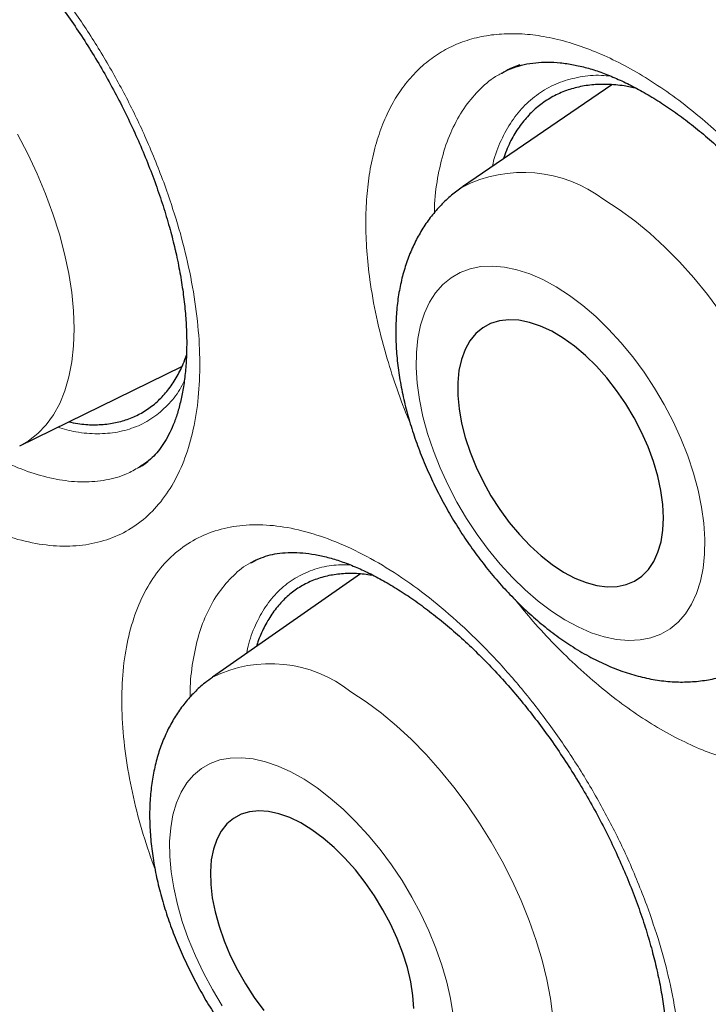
# Model space of a CAD drawing. Header units: millimetres. Extents: x 8 to 961, y 12 to 932.
# Tile 67 of 177: x 894.62 to 897.47, y 301.52 to 305.6. Entities that reach past the tile are written whole.
import ezdxf

# ---------------------------------------------------------------- set-up
doc = ezdxf.new("R2010")
doc.units = ezdxf.units.MM

msp = doc.modelspace()

# ---------------------------------------------------------------- linework, layer by layer
at = {"color": 8, "linetype": 'Continuous', "lineweight": 0}
msp.add_line((896.6448, 305.3958), (896.617, 305.382), dxfattribs=at)
at = {"color": 7, "linetype": 'Continuous', "lineweight": 30}
for p, q in [((896.617, 305.382), (896.615, 305.381)), ((897.0738, 305.3337), (896.4533, 304.9099)), ((894.6155, 303.8361), (895.2884, 304.1643)), ((895.1107, 303.747), (895.1131, 303.7484)), ((895.5991, 303.3625), (895.5776, 303.3508)), ((896.03, 303.304), (895.4154, 302.8752))]:
    msp.add_line(p, q, dxfattribs=at)
at = {"color": 8, "linetype": 'Continuous', "lineweight": 0, "flags": 128}
for points in [[(894.6063, 305.1293), (894.6489, 305.0478), (894.6878, 304.9651), (894.7228, 304.8816), (894.7535, 304.798), (894.7799, 304.7147), (894.8018, 304.6323), (894.819, 304.5513), (894.8314, 304.4722), (894.8389, 304.3955), (894.8415, 304.3217), (894.8392, 304.2513), (894.832, 304.1846), (894.8199, 304.1222), (894.803, 304.0644), (894.7814, 304.0117), (894.7553, 303.9642), (894.7248, 303.9223), (894.6901, 303.8864), (894.6514, 303.8565), (894.6155, 303.8361)], [(897.0401, 304.8577), (897.1043, 304.8166), (897.1683, 304.7699), (897.2316, 304.7178), (897.2939, 304.6608), (897.3547, 304.5991), (897.4137, 304.5331), (897.4704, 304.4634), (897.5246, 304.3902)], [(896.8783, 303.1141), (896.9335, 303.0842), (896.988, 303.0604), (897.0415, 303.043), (897.0934, 303.0322), (897.1433, 303.0279), (897.1908, 303.0302), (897.2355, 303.0391), (897.277, 303.0546), (897.3149, 303.0765), (897.349, 303.1046), (897.3789, 303.1386), (897.4044, 303.1784), (897.4252, 303.2235), (897.4412, 303.2735), (897.4522, 303.3281), (897.4582, 303.3867), (897.4591, 303.449), (897.4549, 303.5142), (897.4457, 303.5819), (897.4314, 303.6516), (897.4123, 303.7225), (897.3884, 303.7942), (897.3601, 303.8659), (897.3274, 303.9371), (897.2908, 304.0072), (897.2506, 304.0756), (897.207, 304.1416), (897.1604, 304.2048), (897.1113, 304.2645), (897.06, 304.3204), (897.0071, 304.3718), (896.9529, 304.4184), (896.8979, 304.4598), (896.8425, 304.4956), (896.7874, 304.5255), (896.7328, 304.5492), (896.6794, 304.5666), (896.6275, 304.5775), (896.5775, 304.5818), (896.53, 304.5795), (896.4853, 304.5705), (896.4439, 304.5551), (896.4059, 304.5332), (896.3719, 304.5051), (896.342, 304.471), (896.3165, 304.4313), (896.2957, 304.3862), (896.2797, 304.3361), (896.2686, 304.2816), (896.2626, 304.2229), (896.2617, 304.1607), (896.2659, 304.0954), (896.2752, 304.0277), (896.2895, 303.9581), (896.3086, 303.8871), (896.3324, 303.8155), (896.3608, 303.7438), (896.3934, 303.6725), (896.43, 303.6025), (896.4703, 303.5341), (896.5139, 303.468), (896.5605, 303.4049), (896.6096, 303.3451), (896.6608, 303.2893), (896.7138, 303.2378), (896.768, 303.1912), (896.823, 303.1498), (896.8783, 303.1141)], [(895.9899, 302.8153), (896.0533, 302.7737), (896.1167, 302.7266), (896.1795, 302.6742), (896.2415, 302.617), (896.3021, 302.5551), (896.361, 302.4891), (896.4179, 302.4194), (896.4724, 302.3464), (896.5241, 302.2705), (896.5727, 302.1922), (896.6179, 302.1121), (896.6594, 302.0307), (896.697, 301.9483), (896.7304, 301.8657), (896.7594, 301.7833), (896.7838, 301.7015), (896.8035, 301.621), (896.8184, 301.5423), (896.8282, 301.4658)], [(896.4146, 301.4748), (896.404, 301.5417), (896.3885, 301.6106), (896.3682, 301.6808), (896.3433, 301.7518), (896.314, 301.823), (896.2806, 301.8937), (896.2433, 301.9634), (896.2025, 302.0314), (896.1585, 302.0972), (896.1117, 302.1603), (896.0625, 302.22), (896.0113, 302.2759), (895.9586, 302.3275), (895.9047, 302.3743), (895.8503, 302.416), (895.7956, 302.4522), (895.7412, 302.4826), (895.6876, 302.507), (895.6351, 302.525), (895.5844, 302.5366), (895.5357, 302.5417), (895.4895, 302.5402), (895.4462, 302.5322), (895.4062, 302.5177), (895.3698, 302.4968), (895.3373, 302.4697), (895.309, 302.4366), (895.2852, 302.3979), (895.266, 302.3538), (895.2516, 302.3048), (895.2421, 302.2512), (895.2377, 302.1935), (895.2382, 302.1322), (895.2439, 302.0679), (895.2545, 302.001), (895.27, 301.9321), (895.2903, 301.8619), (895.3152, 301.7909), (895.3445, 301.7197), (895.3779, 301.649), (895.4152, 301.5793), (895.456, 301.5113)]]:
    msp.add_lwpolyline(points, dxfattribs=at)
at = {"color": 7, "linetype": 'Continuous', "lineweight": 30, "flags": 128}
for points in [[(896.8732, 303.3119), (896.9201, 303.287), (896.9663, 303.2683), (897.0112, 303.2562), (897.0543, 303.2507), (897.095, 303.2519), (897.1329, 303.2599), (897.1675, 303.2745), (897.1983, 303.2955), (897.2251, 303.3226), (897.2474, 303.3557), (897.265, 303.3942), (897.2777, 303.4377), (897.2854, 303.4856), (897.2878, 303.5374), (897.2851, 303.5925), (897.2773, 303.6501), (897.2644, 303.7096), (897.2465, 303.7703), (897.224, 303.8314), (897.1971, 303.8921), (897.1661, 303.9518), (897.1314, 304.0098), (897.0934, 304.0652), (897.0525, 304.1175), (897.0094, 304.1659), (896.9644, 304.21), (896.9182, 304.2492), (896.8712, 304.283), (896.8241, 304.311), (896.7775, 304.3328), (896.7319, 304.3482), (896.6878, 304.3571), (896.6459, 304.3592), (896.6065, 304.3546), (896.5702, 304.3433), (896.5375, 304.3255), (896.5086, 304.3014), (896.4841, 304.2712), (896.4641, 304.2354), (896.4489, 304.1943), (896.4387, 304.1485), (896.4336, 304.0986), (896.4337, 304.0451), (896.439, 303.9887), (896.4494, 303.93), (896.4648, 303.8698), (896.485, 303.8088), (896.5097, 303.7478), (896.5388, 303.6875), (896.5717, 303.6286), (896.6081, 303.5718), (896.6476, 303.5179), (896.6896, 303.4674), (896.7338, 303.4211), (896.7795, 303.3794), (896.8261, 303.3428), (896.8732, 303.3119)], [(896.2515, 301.5005), (896.2475, 301.5548), (896.2385, 301.6117), (896.2246, 301.6706), (896.2058, 301.7307), (896.1824, 301.7913), (896.1548, 301.8516), (896.1232, 301.9109), (896.0881, 301.9686), (896.0498, 302.0239), (896.0088, 302.0761), (895.9657, 302.1246), (895.9209, 302.1688), (895.875, 302.2082), (895.8285, 302.2423), (895.782, 302.2707), (895.7361, 302.293), (895.6914, 302.3089), (895.6483, 302.3184), (895.6074, 302.3212), (895.5692, 302.3174), (895.5342, 302.3069), (895.5027, 302.2899), (895.4752, 302.2666), (895.452, 302.2373), (895.4334, 302.2023), (895.4196, 302.1622), (895.4107, 302.1172), (895.407, 302.0681), (895.4083, 302.0154), (895.4148, 301.9597), (895.4263, 301.9017), (895.4427, 301.8422), (895.4638, 301.7817), (895.4893, 301.7212), (895.519, 301.6613), (895.5524, 301.6027), (895.5892, 301.5461), (895.6289, 301.4923)]]:
    msp.add_lwpolyline(points, dxfattribs=at)
at = {"color": 8, "linetype": 'Continuous', "lineweight": 0}
for centre, radius, start, end in [((896.7052, 304.4166), 0.5538, 52.7905, 117.046), ((895.6556, 302.3946), 0.5373, 51.5345, 116.5551)]:
    msp.add_arc(centre, radius, start, end, dxfattribs=at)
at = {"color": 7, "linetype": 'Continuous', "lineweight": 30}
for points, knots in [([(892.8883, 323.1742), (892.8692, 323.1718), (892.7798, 323.1607), (892.6223, 323.1349), (892.4161, 323.0964), (892.2121, 323.0515), (892.0106, 323.0008), (891.8122, 322.9441), (891.6172, 322.8818), (891.4256, 322.8137), (891.2374, 322.74), (891.0525, 322.6605), (890.8709, 322.5754), (890.6925, 322.4846), (890.5174, 322.3881), (890.3455, 322.2859), (890.1768, 322.1781), (890.0113, 322.0645), (889.849, 321.9452), (889.6901, 321.8203), (889.5348, 321.6899), (889.383, 321.554), (889.2346, 321.4124), (889.0895, 321.2652), (888.9481, 321.1126), (888.8105, 320.9546), (888.6768, 320.7915), (888.547, 320.6232), (888.4215, 320.4501), (888.3002, 320.2723), (888.1833, 320.0899), (888.0709, 319.9031), (887.9628, 319.7118), (887.859, 319.5158), (887.7594, 319.3151), (887.664, 319.1097), (887.573, 318.8997), (887.4863, 318.6852), (887.404, 318.4663), (887.3261, 318.2429), (887.2527, 318.0152), (887.1837, 317.7833), (887.1192, 317.5471), (887.0591, 317.3068), (887.0039, 317.0633), (886.9533, 316.8159), (886.9073, 316.5649), (886.8656, 316.3089), (886.8286, 316.049), (886.7962, 315.7855), (886.7684, 315.5188), (886.7454, 315.2492), (886.7272, 314.9772), (886.7137, 314.7032), (886.7049, 314.4274), (886.7009, 314.1502), (886.7016, 313.8706), (886.7069, 313.5877), (886.7169, 313.3012), (886.7315, 313.012), (886.7509, 312.7206), (886.7749, 312.4271), (886.8036, 312.1313), (886.837, 311.8335), (886.875, 311.5335), (886.9178, 311.2314), (886.9652, 310.9271), (887.0172, 310.6208), (887.0739, 310.3127), (887.1351, 310.0039), (887.2005, 309.6948), (887.2702, 309.3856), (887.3443, 309.0761), (887.4226, 308.7663), (887.5053, 308.4561), (887.5922, 308.1454), (887.6835, 307.8342), (887.7792, 307.5225), (887.8792, 307.2102), (887.9836, 306.8973), (888.0924, 306.5836), (888.2051, 306.2705), (888.322, 305.9576), (888.443, 305.6451), (888.5684, 305.3317), (888.6982, 305.0179), (888.8321, 304.7042), (888.97, 304.391), (889.1117, 304.0787), (889.2571, 303.7677), (889.4059, 303.4585), (889.5578, 303.1514), (889.7128, 302.8469), (889.8711, 302.5444), (890.0329, 302.2432), (890.1985, 301.9431), (890.3675, 301.6446), (890.5399, 301.348), (890.7155, 301.0533), (890.8944, 300.7606), (891.0766, 300.4699), (891.2621, 300.181), (891.4511, 299.8938), (891.6433, 299.6086), (891.8381, 299.3262), (892.0354, 299.0472), (892.2356, 298.7706), (892.4387, 298.4965), (892.6446, 298.2251), (892.8525, 297.9576), (893.0623, 297.6939), (893.2741, 297.4339), (893.488, 297.1776), (893.7039, 296.925), (893.9219, 296.676), (894.1421, 296.4305), (894.3644, 296.1886), (894.5889, 295.9502), (894.8145, 295.7164), (895.0415, 295.4871), (895.2696, 295.2623), (895.4999, 295.0412), (895.7316, 294.8242), (895.9641, 294.6122), (896.1972, 294.4052), (896.4314, 294.2028), (896.6669, 294.0048), (896.9035, 293.8114), (897.1408, 293.6229), (897.3789, 293.4392), (897.6178, 293.2604), (897.8573, 293.0866), (898.0971, 292.918), (898.3369, 292.7548), (898.5767, 292.5972), (898.8165, 292.4447), (899.0562, 292.2985), (899.22, 292.2006), (899.3039, 292.1531), (899.3081, 292.1508)], [0, 0, 0, 0, 0.002004, 0.009347, 0.016703, 0.024076, 0.031458, 0.038814, 0.046138, 0.053437, 0.060716, 0.067981, 0.075234, 0.082481, 0.089727, 0.096974, 0.104228, 0.111492, 0.118772, 0.126061, 0.133334, 0.140633, 0.147953, 0.155292, 0.162645, 0.170007, 0.177376, 0.184746, 0.192113, 0.199472, 0.206818, 0.214148, 0.221468, 0.2288, 0.236138, 0.243484, 0.250838, 0.258201, 0.265571, 0.272951, 0.280339, 0.287736, 0.295142, 0.302557, 0.309991, 0.317337, 0.324769, 0.332224, 0.339696, 0.347176, 0.354656, 0.362127, 0.369582, 0.377013, 0.384414, 0.391776, 0.399095, 0.406487, 0.413906, 0.421322, 0.428738, 0.436155, 0.443575, 0.451001, 0.458436, 0.465881, 0.473339, 0.480813, 0.488305, 0.495784, 0.503228, 0.510653, 0.518062, 0.52546, 0.532851, 0.540239, 0.547627, 0.555019, 0.562418, 0.569829, 0.577255, 0.584705, 0.592083, 0.599505, 0.606955, 0.614425, 0.621909, 0.629401, 0.636893, 0.644375, 0.651842, 0.659285, 0.666698, 0.674078, 0.681477, 0.688903, 0.696322, 0.70374, 0.711159, 0.718585, 0.726008, 0.733444, 0.740908, 0.748385, 0.755856, 0.763302, 0.77073, 0.77823, 0.785705, 0.79316, 0.800597, 0.808022, 0.815438, 0.822849, 0.83026, 0.837674, 0.845093, 0.852523, 0.859972, 0.867324, 0.874713, 0.88212, 0.889528, 0.896914, 0.904263, 0.911614, 0.918986, 0.926347, 0.933702, 0.941055, 0.948409, 0.955769, 0.963112, 0.970437, 0.977749, 0.985053, 0.992352, 0.999622, 1, 1, 1, 1]), ([(893.9274, 321.833), (893.8174, 321.8308), (893.581, 321.8262), (893.2271, 321.7945), (892.8645, 321.7431), (892.5174, 321.6725), (892.1853, 321.5847), (891.8683, 321.4809), (891.56, 321.3596), (891.2608, 321.221), (890.9653, 321.0619), (890.6745, 320.8814), (890.3895, 320.6785), (890.1163, 320.4569), (889.8554, 320.217), (889.607, 319.9591), (889.376, 319.6887), (889.1619, 319.4073), (888.964, 319.1165), (888.7784, 318.811), (888.6052, 318.4911), (888.4414, 318.1505), (888.2882, 317.7886), (888.1466, 317.4049), (888.0199, 317.0069), (887.9083, 316.5952), (887.8118, 316.1703), (887.7323, 315.7412), (887.6686, 315.3092), (887.62, 314.8756), (887.5853, 314.4323), (887.5644, 313.9799), (887.5573, 313.5096), (887.565, 313.0213), (887.5884, 312.5153), (887.6275, 312.0015), (887.6822, 311.4807), (887.7523, 310.9536), (887.8362, 310.4311), (887.9328, 309.9142), (888.0409, 309.4038), (888.1623, 308.8902), (888.297, 308.3742), (888.4476, 307.8458), (888.615, 307.3055), (888.7999, 306.7541), (888.9988, 306.2028), (889.2115, 305.6522), (889.4375, 305.1031), (889.6721, 304.5668), (889.9142, 304.0436), (890.1625, 303.5341), (890.4217, 303.0285), (890.6913, 302.5274), (890.9768, 302.0213), (891.2785, 301.5113), (891.5967, 300.9985), (891.9251, 300.4935), (892.2633, 299.997), (892.6108, 299.5095), (892.9605, 299.041), (893.3111, 298.5913), (893.6619, 298.1602), (894.0193, 297.7395), (894.3829, 297.3296), (894.7598, 296.923), (895.1498, 296.5209), (895.5528, 296.1247), (895.9608, 295.743), (896.3731, 295.376), (896.7892, 295.0244), (897.2006, 294.695), (897.6066, 294.3872), (898.0064, 294.1002), (898.4076, 293.8285), (898.8098, 293.5722), (899.2207, 293.3268), (899.6396, 293.0938), (900.0661, 292.8747), (900.4915, 292.6743), (900.9152, 292.4928), (901.3365, 292.3306), (901.7471, 292.1904), (902.1465, 292.0714), (902.5345, 291.9722), (902.9185, 291.8908), (903.298, 291.8271), (903.6803, 291.7804), (904.0644, 291.752), (904.4495, 291.7432), (904.8275, 291.7547), (905.198, 291.7863), (905.5605, 291.8381), (905.9077, 291.9086), (906.2397, 291.9964), (906.5568, 292.1002), (906.8651, 292.2215), (907.1643, 292.3601), (907.4598, 292.5192), (907.7506, 292.6997), (908.0356, 292.9026), (908.3087, 293.1242), (908.5697, 293.3641), (908.818, 293.6221), (909.0492, 293.8921), (909.2623, 294.1748), (909.4006, 294.3707), (909.4658, 294.4783), (909.4692, 294.4839)], [0, 0, 0, 0, 0.008505, 0.018287, 0.028068, 0.037849, 0.047071, 0.056294, 0.065516, 0.074739, 0.083961, 0.093742, 0.103524, 0.113305, 0.123086, 0.132867, 0.142649, 0.151871, 0.161094, 0.170316, 0.179538, 0.188761, 0.198542, 0.208323, 0.218105, 0.227886, 0.237667, 0.247448, 0.256671, 0.265893, 0.275116, 0.284338, 0.29356, 0.303342, 0.313123, 0.322904, 0.332686, 0.342467, 0.352248, 0.361471, 0.370693, 0.379915, 0.389138, 0.39836, 0.408141, 0.417923, 0.427704, 0.437485, 0.447267, 0.457048, 0.46627, 0.475493, 0.484715, 0.493937, 0.50316, 0.512941, 0.522722, 0.532504, 0.542285, 0.552066, 0.561848, 0.57107, 0.580292, 0.589515, 0.598737, 0.60796, 0.617741, 0.627522, 0.637303, 0.647085, 0.656866, 0.666647, 0.67587, 0.685092, 0.694314, 0.703537, 0.712759, 0.722541, 0.732322, 0.742103, 0.751884, 0.761666, 0.771447, 0.780669, 0.789892, 0.799114, 0.808337, 0.817559, 0.82734, 0.837122, 0.846903, 0.856684, 0.866465, 0.876247, 0.885469, 0.894691, 0.903914, 0.913136, 0.922359, 0.93214, 0.941921, 0.951703, 0.961484, 0.971265, 0.981046, 0.990269, 0.999491, 1, 1, 1, 1]), ([(893.6586, 321.8257), (893.7133, 321.8281), (893.8353, 321.8335), (894.0272, 321.8348), (894.2336, 321.8309), (894.442, 321.821), (894.6523, 321.8051), (894.8645, 321.7834), (895.0783, 321.7558), (895.2938, 321.7223), (895.511, 321.6829), (895.7296, 321.6377), (895.9496, 321.5866), (896.171, 321.5298), (896.3936, 321.4671), (896.6173, 321.3987), (896.8422, 321.3245), (897.068, 321.2446), (897.2948, 321.159), (897.5223, 321.0677), (897.7506, 320.9708), (897.9796, 320.8683), (898.209, 320.7602), (898.439, 320.6467), (898.6692, 320.5276), (898.8998, 320.4031), (899.1305, 320.2733), (899.3614, 320.1381), (899.5922, 319.9976), (899.8229, 319.8519), (900.0534, 319.701), (900.2837, 319.545), (900.5135, 319.3839), (900.7429, 319.2178), (900.9718, 319.0468), (901.2, 318.871), (901.4274, 318.6903), (901.654, 318.5049), (901.8796, 318.3149), (902.1043, 318.1203), (902.3278, 317.9212), (902.5501, 317.7176), (902.7711, 317.5098), (902.9908, 317.2976), (903.2089, 317.0813), (903.4255, 316.8609), (903.6405, 316.6364), (903.8537, 316.4081), (904.0651, 316.176), (904.2746, 315.9401), (904.4821, 315.7005), (904.6875, 315.4574), (904.8908, 315.2109), (905.0918, 314.961), (905.2905, 314.7079), (905.4868, 314.4516), (905.6807, 314.1923), (905.8719, 313.9301), (906.0606, 313.6649), (906.2465, 313.3971), (906.4296, 313.1266), (906.6099, 312.8537), (906.7873, 312.5783), (906.9616, 312.3006), (907.1329, 312.0207), (907.301, 311.7387), (907.466, 311.4548), (907.6276, 311.169), (907.7859, 310.8815), (907.9408, 310.5924), (908.0923, 310.3018), (908.2402, 310.0097), (908.3845, 309.7165), (908.5252, 309.422), (908.6623, 309.1265), (908.7955, 308.8301), (908.925, 308.5329), (909.0505, 308.235), (909.1722, 307.9366), (909.29, 307.6377), (909.4037, 307.3385), (909.5134, 307.0391), (909.619, 306.7396), (909.7205, 306.4401), (909.8178, 306.1408), (909.9109, 305.8418), (909.9997, 305.5432), (910.0843, 305.2451), (910.1646, 304.9477), (910.2405, 304.651), (910.3121, 304.3551), (910.3792, 304.0603), (910.442, 303.7666), (910.5003, 303.4741), (910.5541, 303.183), (910.6034, 302.8933), (910.6483, 302.6053), (910.6886, 302.3189), (910.7244, 302.0343), (910.7556, 301.7517), (910.7823, 301.4711), (910.8044, 301.1926), (910.8219, 300.9165), (910.8349, 300.6426), (910.8433, 300.3713), (910.8471, 300.1026), (910.8463, 299.8366), (910.8409, 299.5733), (910.831, 299.313), (910.8165, 299.0557), (910.7975, 298.8015), (910.7739, 298.5505), (910.7458, 298.3028), (910.7132, 298.0586), (910.6761, 297.8178), (910.6345, 297.5806), (910.5884, 297.3472), (910.5379, 297.1175), (910.4829, 296.8916), (910.4236, 296.6697), (910.3599, 296.4519), (910.2919, 296.2381), (910.2195, 296.0286), (910.1429, 295.8233), (910.062, 295.6224), (909.9768, 295.4259), (909.8875, 295.2339), (909.794, 295.0465), (909.6964, 294.8637), (909.5944, 294.6859), (909.5175, 294.5578), (909.4735, 294.4905), (909.4661, 294.4792)], [0, 0, 0, 0, 0.006345, 0.014134, 0.021917, 0.029695, 0.037469, 0.045239, 0.053005, 0.060767, 0.068527, 0.076283, 0.084037, 0.091788, 0.099538, 0.107286, 0.115032, 0.122777, 0.130522, 0.138265, 0.146008, 0.153751, 0.161493, 0.169235, 0.176976, 0.184718, 0.19246, 0.200202, 0.207945, 0.215687, 0.22343, 0.231174, 0.238917, 0.246661, 0.254406, 0.262151, 0.269897, 0.277643, 0.285389, 0.293136, 0.300884, 0.308632, 0.31638, 0.324129, 0.331878, 0.339628, 0.347378, 0.355129, 0.36288, 0.370631, 0.378383, 0.386135, 0.393888, 0.40164, 0.409393, 0.417146, 0.4249, 0.432654, 0.440407, 0.448161, 0.455916, 0.46367, 0.471424, 0.479179, 0.486934, 0.494688, 0.502443, 0.510198, 0.517952, 0.525707, 0.533461, 0.541216, 0.54897, 0.556724, 0.564478, 0.572232, 0.579986, 0.58774, 0.595493, 0.603246, 0.610999, 0.618751, 0.626503, 0.634255, 0.642006, 0.649757, 0.657508, 0.665258, 0.673008, 0.680757, 0.688506, 0.696255, 0.704002, 0.71175, 0.719497, 0.727243, 0.734989, 0.742734, 0.750479, 0.758223, 0.765967, 0.773711, 0.781453, 0.789196, 0.796938, 0.804679, 0.81242, 0.820161, 0.827902, 0.835642, 0.843383, 0.851123, 0.858864, 0.866605, 0.874346, 0.882087, 0.88983, 0.897573, 0.905317, 0.913063, 0.92081, 0.928558, 0.936309, 0.944063, 0.951819, 0.959578, 0.96734, 0.975106, 0.982876, 0.990651, 0.99843, 1, 1, 1, 1]), ([(893.3976, 321.576), (893.3747, 321.5732), (893.2853, 321.5625), (893.1319, 321.5376), (892.9374, 321.5013), (892.7457, 321.4587), (892.5567, 321.4102), (892.3705, 321.3559), (892.1871, 321.2956), (892.0066, 321.2295), (891.8292, 321.1576), (891.6548, 321.0798), (891.4835, 320.9964), (891.3154, 320.9072), (891.1506, 320.8123), (890.9891, 320.7119), (890.831, 320.6058), (890.6763, 320.4941), (890.5251, 320.3769), (890.3775, 320.2543), (890.2335, 320.1262), (890.0931, 319.9927), (889.9565, 319.8539), (889.8236, 319.7098), (889.6946, 319.5605), (889.5695, 319.406), (889.4483, 319.2463), (889.3311, 319.0817), (889.218, 318.912), (889.1089, 318.7374), (889.004, 318.5579), (888.9033, 318.3737), (888.8069, 318.1847), (888.7147, 317.9912), (888.6268, 317.7931), (888.5433, 317.5905), (888.4642, 317.3835), (888.3896, 317.1723), (888.3194, 316.9568), (888.2537, 316.7372), (888.1925, 316.5137), (888.1359, 316.2862), (888.0839, 316.0549), (888.0364, 315.8198), (887.9936, 315.5811), (887.9553, 315.3389), (887.9218, 315.0933), (887.8928, 314.8444), (887.8686, 314.5922), (887.849, 314.3369), (887.834, 314.0786), (887.8238, 313.8174), (887.8182, 313.5534), (887.8173, 313.2868), (887.8211, 313.0175), (887.8296, 312.7458), (887.8427, 312.4717), (887.8605, 312.1954), (887.8829, 311.9169), (887.91, 311.6364), (887.9417, 311.354), (887.978, 311.0698), (888.0188, 310.7839), (888.0643, 310.4964), (888.1143, 310.2075), (888.1689, 309.9173), (888.2279, 309.6258), (888.2915, 309.3332), (888.3594, 309.0397), (888.4319, 308.7452), (888.5087, 308.4501), (888.5898, 308.1542), (888.6753, 307.8579), (888.7651, 307.5612), (888.8592, 307.2642), (888.9574, 306.967), (889.0599, 306.6698), (889.1665, 306.3727), (889.2771, 306.0758), (889.3918, 305.7792), (889.5106, 305.483), (889.6332, 305.1874), (889.7598, 304.8925), (889.8902, 304.5983), (890.0244, 304.3051), (890.1624, 304.0129), (890.304, 303.7218), (890.4493, 303.432), (890.5981, 303.1436), (890.7504, 302.8567), (890.9062, 302.5714), (891.0654, 302.2878), (891.2279, 302.006), (891.3937, 301.7262), (891.5626, 301.4485), (891.7347, 301.1729), (891.9099, 300.8996), (892.088, 300.6288), (892.269, 300.3604), (892.4529, 300.0946), (892.6395, 299.8316), (892.8288, 299.5713), (893.0207, 299.3141), (893.2152, 299.0598), (893.4122, 298.8087), (893.6115, 298.5608), (893.8131, 298.3163), (894.017, 298.0751), (894.2229, 297.8376), (894.431, 297.6036), (894.641, 297.3734), (894.8529, 297.147), (895.0667, 296.9245), (895.2821, 296.706), (895.4992, 296.4916), (895.7179, 296.2814), (895.938, 296.0754), (896.1595, 295.8738), (896.3823, 295.6766), (896.6063, 295.4839), (896.8314, 295.2958), (897.0575, 295.1124), (897.2846, 294.9337), (897.5125, 294.7598), (897.7411, 294.5908), (897.9705, 294.4267), (898.2004, 294.2677), (898.4308, 294.1138), (898.6616, 293.965), (898.8926, 293.8214), (899.0765, 293.7113), (899.1834, 293.6494), (899.2131, 293.6321)], [0, 0, 0, 0, 0.002663, 0.010394, 0.01812, 0.025841, 0.033556, 0.041267, 0.048973, 0.056675, 0.064373, 0.072068, 0.079761, 0.087451, 0.095141, 0.10283, 0.11052, 0.11821, 0.125902, 0.133597, 0.141294, 0.148994, 0.156699, 0.164408, 0.172122, 0.17984, 0.187564, 0.195294, 0.203028, 0.210768, 0.218513, 0.226263, 0.234017, 0.241777, 0.24954, 0.257307, 0.265079, 0.272853, 0.280631, 0.288411, 0.296194, 0.303978, 0.311765, 0.319553, 0.327343, 0.335134, 0.342925, 0.350718, 0.35851, 0.366304, 0.374097, 0.381891, 0.389685, 0.397478, 0.405272, 0.413065, 0.420858, 0.42865, 0.436442, 0.444234, 0.452025, 0.459816, 0.467606, 0.475396, 0.483185, 0.490974, 0.498762, 0.50655, 0.514337, 0.522124, 0.52991, 0.537696, 0.545482, 0.553267, 0.561051, 0.568836, 0.576619, 0.584403, 0.592186, 0.599969, 0.607752, 0.615534, 0.623316, 0.631098, 0.63888, 0.646661, 0.654443, 0.662224, 0.670005, 0.677786, 0.685567, 0.693348, 0.701129, 0.70891, 0.716691, 0.724472, 0.732253, 0.740035, 0.747816, 0.755597, 0.763379, 0.771161, 0.778943, 0.786725, 0.794507, 0.80229, 0.810073, 0.817856, 0.82564, 0.833424, 0.841209, 0.848993, 0.856779, 0.864564, 0.87235, 0.880137, 0.887924, 0.895712, 0.9035, 0.911288, 0.919077, 0.926867, 0.934657, 0.942448, 0.950239, 0.958031, 0.965823, 0.973616, 0.98141, 0.989203, 0.996998, 1, 1, 1, 1]), ([(893.6497, 306.3206), (893.654, 306.3232), (893.6704, 306.333), (893.7005, 306.3437), (893.74, 306.3535), (893.7816, 306.3583), (893.8268, 306.3586), (893.8759, 306.3539), (893.9269, 306.344), (893.9799, 306.3292), (894.0343, 306.3093), (894.0906, 306.2844), (894.1485, 306.2544), (894.2086, 306.219), (894.2706, 306.1782), (894.3338, 306.132), (894.398, 306.0806), (894.4623, 306.0243), (894.5264, 305.9635), (894.5896, 305.8987), (894.6515, 305.8302), (894.7114, 305.7586), (894.7693, 305.6841), (894.8251, 305.6068), (894.8791, 305.5266), (894.9311, 305.4433), (894.9809, 305.3575), (895.0281, 305.2697), (895.0724, 305.1804), (895.1134, 305.0902), (895.1509, 304.9998), (895.1847, 304.9097), (895.2145, 304.8206), (895.2397, 304.7349), (895.255, 304.6746), (895.2621, 304.6434), (895.2632, 304.6386)], [0, 0, 0, 0, 0.013867, 0.052437, 0.085329, 0.11661, 0.149748, 0.181511, 0.212265, 0.242299, 0.2718, 0.300398, 0.329289, 0.358629, 0.388387, 0.418501, 0.448891, 0.479458, 0.510098, 0.540683, 0.571109, 0.601296, 0.631205, 0.66094, 0.691002, 0.721353, 0.751942, 0.782709, 0.813585, 0.844493, 0.875338, 0.90605, 0.936567, 0.966839, 0.994928, 1, 1, 1, 1]), ([(896.615, 305.381), (896.6173, 305.3825), (896.6323, 305.3922), (896.6632, 305.4049), (896.708, 305.4187), (896.756, 305.4266), (896.8062, 305.4291), (896.8584, 305.4263), (896.9127, 305.4184), (896.9688, 305.4054), (897.0261, 305.3873), (897.0851, 305.3641), (897.1455, 305.3359), (897.2079, 305.3024), (897.2721, 305.2634), (897.3376, 305.2191), (897.404, 305.1696), (897.4707, 305.1151), (897.5371, 305.056), (897.6027, 304.9927), (897.6668, 304.9257), (897.729, 304.8554), (897.7889, 304.7824), (897.8465, 304.7065), (897.902, 304.6278), (897.9555, 304.546), (898.0067, 304.4615), (898.0552, 304.3748), (898.1007, 304.2864), (898.1429, 304.197), (898.1815, 304.1072), (898.2161, 304.0176), (898.2467, 303.9288), (898.2731, 303.8414), (898.2912, 303.7715), (898.3002, 303.731), (898.3029, 303.7187)], [0, 0, 0, 0, 0.00673, 0.043575, 0.079711, 0.114226, 0.147165, 0.178862, 0.209626, 0.239685, 0.26919, 0.297927, 0.326524, 0.355549, 0.38498, 0.414768, 0.444839, 0.475103, 0.505459, 0.535788, 0.565977, 0.595942, 0.625622, 0.654956, 0.684587, 0.714513, 0.744687, 0.775055, 0.80555, 0.8361, 0.866612, 0.897011, 0.927233, 0.957226, 0.986951, 1, 1, 1, 1]), ([(896.691, 305.4171), (896.6773, 305.4117), (896.6517, 305.4017), (896.6283, 305.3878), (896.6175, 305.3814)], [0, 0, 0, 0, 0.540796, 1, 1, 1, 1]), ([(897.1766, 305.3185), (897.1592, 305.3224), (897.1175, 305.3317), (897.0552, 305.3366), (896.9896, 305.3347), (896.9279, 305.3244), (896.8693, 305.3058), (896.8153, 305.2791), (896.7661, 305.2446), (896.7221, 305.2028), (896.6832, 305.1529), (896.6481, 305.0955), (896.6313, 305.0493), (896.6227, 305.0256)], [0, 0, 0, 0, 0.067583, 0.16168, 0.252882, 0.344724, 0.437302, 0.531398, 0.622519, 0.714276, 0.807021, 0.901117, 1, 1, 1, 1]), ([(896.4524, 304.9089), (896.4375, 304.8982), (896.4062, 304.8756), (896.3635, 304.8351), (896.3236, 304.7893), (896.2883, 304.739), (896.2575, 304.6846), (896.2313, 304.6261), (896.21, 304.5636), (896.1936, 304.4972), (896.1824, 304.4272), (896.1765, 304.3538), (896.176, 304.2776), (896.181, 304.1992), (896.1913, 304.1194), (896.2067, 304.0387), (896.2271, 303.9578), (896.252, 303.8771), (896.2815, 303.7969), (896.3151, 303.7177), (896.3526, 303.6398), (896.394, 303.5634), (896.4389, 303.4891), (896.4871, 303.417), (896.5385, 303.3476), (896.5929, 303.2812), (896.65, 303.2181), (896.7098, 303.1587), (896.772, 303.1032), (896.8365, 303.0522), (896.8928, 303.0129), (896.9277, 302.9916), (896.9401, 302.9841)], [0, 0, 0, 0, 0.027045, 0.056654, 0.086394, 0.116454, 0.147018, 0.17825, 0.210281, 0.243181, 0.276939, 0.31145, 0.346529, 0.381953, 0.41751, 0.453018, 0.488403, 0.523636, 0.558722, 0.59368, 0.628544, 0.663349, 0.698137, 0.732948, 0.767813, 0.802774, 0.837876, 0.873162, 0.908667, 0.94442, 0.980428, 1, 1, 1, 1]), ([(895.2632, 304.6386), (895.2664, 304.6241), (895.2756, 304.5818), (895.288, 304.5131), (895.2989, 304.4334), (895.3059, 304.3562), (895.309, 304.2817), (895.3082, 304.2106), (895.3038, 304.1434), (895.2958, 304.0806), (895.2845, 304.0226), (895.2702, 303.9697), (895.2532, 303.9222), (895.234, 303.8803), (895.2129, 303.8438), (895.1902, 303.8128), (895.1644, 303.7853), (895.139, 303.7636), (895.1206, 303.7529), (895.113, 303.7485)], [0, 0, 0, 0, 0.031528, 0.091768, 0.152176, 0.212836, 0.273671, 0.33458, 0.395429, 0.456112, 0.516558, 0.576753, 0.636768, 0.696772, 0.757045, 0.818138, 0.881092, 0.951474, 1, 1, 1, 1]), ([(894.8188, 303.9353), (894.8315, 303.9326), (894.8669, 303.9252), (894.9224, 303.9221), (894.9844, 303.9255), (895.0422, 303.9376), (895.096, 303.9576), (895.1462, 303.986), (895.1914, 304.0223), (895.2313, 304.0659), (895.2657, 304.1169), (895.2915, 304.1657), (895.3033, 304.2003), (895.3076, 304.2127)], [0, 0, 0, 0, 0.055093, 0.154764, 0.255167, 0.352043, 0.449592, 0.549262, 0.649665, 0.746541, 0.84409, 0.94376, 1, 1, 1, 1]), ([(895.1109, 303.7467), (895.1156, 303.7492), (895.1284, 303.7559), (895.14, 303.7647), (895.1473, 303.7703)], [0, 0, 0, 0, 0.369088, 1, 1, 1, 1]), ([(895.5753, 303.3505), (895.5765, 303.3513), (895.5894, 303.36), (895.6155, 303.3709), (895.654, 303.3834), (895.6952, 303.3909), (895.7401, 303.394), (895.7891, 303.3923), (895.8404, 303.3855), (895.8938, 303.3737), (895.9494, 303.3569), (896.0062, 303.3351), (896.0649, 303.3083), (896.1251, 303.2766), (896.1875, 303.2394), (896.2516, 303.1968), (896.317, 303.149), (896.3831, 303.0961), (896.4493, 303.0385), (896.5151, 302.9766), (896.5799, 302.9108), (896.6431, 302.8415), (896.7043, 302.7693), (896.7633, 302.6945), (896.8201, 302.617), (896.875, 302.5367), (896.9278, 302.4536), (896.9782, 302.3681), (897.0259, 302.2809), (897.0705, 302.1923), (897.1117, 302.1031), (897.1493, 302.0139), (897.183, 301.9252), (897.2126, 301.8378), (897.2375, 301.7538), (897.2524, 301.6952), (897.2593, 301.6652), (897.2603, 301.6609)], [0, 0, 0, 0, 0.003971, 0.041423, 0.074, 0.104967, 0.137779, 0.16921, 0.199633, 0.229343, 0.258527, 0.287441, 0.315316, 0.343661, 0.372459, 0.401671, 0.431231, 0.461052, 0.491038, 0.521084, 0.551061, 0.58087, 0.610435, 0.639718, 0.66884, 0.69829, 0.728013, 0.75796, 0.788071, 0.818278, 0.848504, 0.878657, 0.908668, 0.938478, 0.968039, 0.995457, 1, 1, 1, 1]), ([(896.0843, 303.2974), (896.0634, 303.3004), (896.0203, 303.3067), (895.9586, 303.3062), (895.8982, 303.2983), (895.8411, 303.2819), (895.7885, 303.2574), (895.741, 303.2252), (895.6986, 303.1856), (895.6609, 303.1382), (895.6295, 303.0834), (895.6089, 303.038), (895.6007, 303.0096), (895.5989, 303.0033)], [0, 0, 0, 0, 0.090889, 0.1873, 0.28438, 0.383571, 0.483492, 0.579903, 0.676983, 0.776175, 0.876096, 0.972507, 1, 1, 1, 1]), ([(896.9401, 302.9841), (896.9526, 302.9768), (896.9881, 302.9562), (897.0477, 302.927), (897.1189, 302.8985), (897.1905, 302.8769), (897.2617, 302.8625), (897.3318, 302.8553), (897.4, 302.8554), (897.4658, 302.8624), (897.5286, 302.8763), (897.586, 302.895), (897.6208, 302.912), (897.6368, 302.9198)], [0, 0, 0, 0, 0.056275, 0.15925, 0.262235, 0.364173, 0.464267, 0.561876, 0.656678, 0.748689, 0.838189, 0.925606, 1, 1, 1, 1]), ([(895.4152, 302.8742), (895.4049, 302.867), (895.3784, 302.8486), (895.3401, 302.8131), (895.3004, 302.769), (895.2653, 302.7204), (895.2347, 302.6678), (895.2089, 302.6111), (895.1877, 302.5505), (895.1715, 302.4859), (895.1605, 302.4175), (895.1547, 302.3456), (895.1543, 302.2707), (895.1593, 302.1935), (895.1697, 302.1146), (895.1853, 302.0347), (895.2057, 301.9545), (895.2307, 301.8744), (895.26, 301.7948), (895.2934, 301.716), (895.3308, 301.6384), (895.3718, 301.5623), (895.4162, 301.488), (895.4639, 301.4158), (895.5146, 301.3461), (895.5682, 301.2792), (895.6245, 301.2155), (895.6833, 301.1552), (895.7444, 301.0987), (895.8078, 301.0465), (895.8678, 301.0024), (895.907, 300.9776), (895.9239, 300.967)], [0, 0, 0, 0, 0.018672, 0.048002, 0.077406, 0.10709, 0.137259, 0.168109, 0.199805, 0.232462, 0.266106, 0.300651, 0.335898, 0.371589, 0.407459, 0.443273, 0.478934, 0.514408, 0.549696, 0.584824, 0.619829, 0.654751, 0.689637, 0.724531, 0.759467, 0.794492, 0.829653, 0.864999, 0.900577, 0.93643, 0.972583, 1, 1, 1, 1]), ([(897.2603, 301.6609), (897.2634, 301.6468), (897.2724, 301.6055), (897.2844, 301.5386), (897.2947, 301.4613), (897.301, 301.3865), (897.3034, 301.3147), (897.3019, 301.2464), (897.2967, 301.1821), (897.2879, 301.1222), (897.2759, 301.0672), (897.2609, 301.0174), (897.2433, 300.9728), (897.2234, 300.9337), (897.2018, 300.9002), (897.1779, 300.8712), (897.1518, 300.846), (897.1317, 300.8325), (897.1219, 300.826)], [0, 0, 0, 0, 0.033018, 0.096072, 0.159293, 0.222776, 0.286441, 0.350196, 0.413927, 0.477541, 0.541004, 0.604353, 0.667706, 0.731297, 0.79561, 0.85936, 0.931426, 1, 1, 1, 1])]:
    msp.add_open_spline(points, degree=3, knots=knots, dxfattribs=at)
at = {"color": 8, "linetype": 'Continuous', "lineweight": 0}
for points, knots in [([(899.2218, 321.1674), (899.0762, 321.2497), (898.7849, 321.4144), (898.3485, 321.6385), (897.9131, 321.8456), (897.4776, 322.0345), (897.0424, 322.2054), (896.6082, 322.3575), (896.1772, 322.4902), (895.7402, 322.6058), (895.2979, 322.7024), (894.8632, 322.7762), (894.4458, 322.8268), (894.0457, 322.8561), (893.652, 322.8656), (893.245, 322.8548), (892.8264, 322.82), (892.3985, 322.7573), (892.0019, 322.673), (891.6355, 322.5712), (891.2994, 322.4567), (890.9741, 322.3241), (890.6599, 322.174), (890.3557, 322.0059), (890.0653, 321.8221), (889.7886, 321.6233), (889.5254, 321.4107), (889.2726, 321.1823), (889.0605, 320.9684), (888.885, 320.7752), (888.7267, 320.5888), (888.5587, 320.3751), (888.3835, 320.1312), (888.2304, 319.8981), (888.0973, 319.6785), (887.9568, 319.4301), (887.8003, 319.1262), (887.6345, 318.7624), (887.4834, 318.3857), (887.3467, 317.9971), (887.224, 317.5952), (887.1166, 317.1856), (887.024, 316.7689), (886.9457, 316.3462), (886.8808, 315.9132), (886.8312, 315.4862), (886.7953, 315.0669), (886.7704, 314.637), (886.7572, 314.1791), (886.7576, 313.6927), (886.7715, 313.2245), (886.7964, 312.7763), (886.8298, 312.3499), (886.8746, 311.9041), (886.932, 311.4388), (887.0033, 310.9539), (887.085, 310.4738), (887.1762, 309.9991), (887.281, 309.5079), (887.403, 308.9912), (887.5438, 308.4493), (887.69, 307.9341), (887.8389, 307.4465), (887.9884, 306.9872), (888.1524, 306.5118), (888.3321, 306.0206), (888.5282, 305.5143), (888.7307, 305.0195), (888.9385, 304.5365), (889.1611, 304.0429), (889.4041, 303.5294), (889.6689, 302.9968), (889.93, 302.4964), (890.1852, 302.028), (890.4326, 301.591), (890.6959, 301.1432), (890.9758, 300.6854), (891.2728, 300.2188), (891.5966, 299.7296), (891.9489, 299.2198), (892.3206, 298.7057), (892.6911, 298.2153), (893.0589, 297.7483), (893.434, 297.2916), (893.8358, 296.8227), (894.2651, 296.3443), (894.7226, 295.8595), (895.178, 295.4011), (895.6301, 294.9686), (896.0662, 294.572), (896.4947, 294.2013), (896.9148, 293.8557), (897.3377, 293.5252), (897.7441, 293.2244), (898.1332, 292.9513), (898.5045, 292.704), (898.8765, 292.4686), (899.1247, 292.3227), (899.2487, 292.2498)], [0, 0, 0, 0, 0.011131, 0.022269, 0.033407, 0.044538, 0.055809, 0.067087, 0.078364, 0.089635, 0.101698, 0.113761, 0.124877, 0.136001, 0.147124, 0.158241, 0.171106, 0.183976, 0.196841, 0.207835, 0.218829, 0.229671, 0.240519, 0.251367, 0.262209, 0.27268, 0.283158, 0.293636, 0.304107, 0.310706, 0.317305, 0.326133, 0.334962, 0.34379, 0.350434, 0.357078, 0.368117, 0.379155, 0.390043, 0.400937, 0.411831, 0.422719, 0.433235, 0.443757, 0.454279, 0.464795, 0.474174, 0.483552, 0.494285, 0.50502, 0.515753, 0.524782, 0.533813, 0.542842, 0.552805, 0.56277, 0.572733, 0.582157, 0.591581, 0.602365, 0.613152, 0.623936, 0.63301, 0.642085, 0.651158, 0.661171, 0.671186, 0.681199, 0.690601, 0.700002, 0.71076, 0.721521, 0.732278, 0.741326, 0.750376, 0.759424, 0.769406, 0.779391, 0.789373, 0.801231, 0.813089, 0.824005, 0.834928, 0.845851, 0.856768, 0.869385, 0.882007, 0.894624, 0.906484, 0.918344, 0.929271, 0.940204, 0.951138, 0.962064, 0.971546, 0.981032, 0.990518, 1, 1, 1, 1]), ([(895.2178, 304.9172), (895.1928, 304.9819), (895.1457, 305.1039), (895.0596, 305.2811), (894.9676, 305.4468), (894.8661, 305.6064), (894.7564, 305.7574), (894.6402, 305.8983), (894.5189, 306.0274), (894.3938, 306.1425), (894.2667, 306.2428), (894.1391, 306.3268), (894.0126, 306.3931), (893.889, 306.4413), (893.7695, 306.4708), (893.656, 306.4807), (893.5497, 306.4715), (893.4518, 306.4432), (893.3641, 306.3956), (893.2871, 306.33), (893.2219, 306.2471), (893.1697, 306.1474), (893.1308, 306.0327), (893.1056, 305.9045), (893.0949, 305.7639), (893.0985, 305.6132), (893.1156, 305.4575), (893.1463, 305.2992), (893.1774, 305.1733), (893.2027, 305.099), (893.2097, 305.0783)], [0, 0, 0, 0, 0.041212, 0.077721, 0.114347, 0.150856, 0.187365, 0.223991, 0.2605, 0.297009, 0.333634, 0.370143, 0.406653, 0.443278, 0.479787, 0.516296, 0.552922, 0.589431, 0.62594, 0.662566, 0.699075, 0.735584, 0.772209, 0.808718, 0.845228, 0.881853, 0.918362, 0.952579, 0.986795, 1, 1, 1, 1]), ([(898.2651, 303.9927), (898.2531, 304.0249), (898.2291, 304.0893), (898.1837, 304.1957), (898.129, 304.3112), (898.0627, 304.4358), (897.9897, 304.5586), (897.9112, 304.6775), (897.8286, 304.7907), (897.7418, 304.8985), (897.6505, 305.0011), (897.5562, 305.0966), (897.4604, 305.1836), (897.3629, 305.2625), (897.2636, 305.3333), (897.164, 305.3946), (897.0658, 305.4456), (896.9687, 305.4867), (896.8725, 305.5177), (896.7789, 305.5379), (896.6893, 305.5472), (896.6035, 305.5458), (896.5213, 305.5335), (896.4442, 305.5104), (896.3734, 305.4769), (896.3086, 305.4332), (896.2497, 305.3791), (896.1978, 305.3151), (896.1538, 305.2426), (896.1172, 305.1616), (896.0882, 305.0717), (896.0674, 304.9741), (896.055, 304.8708), (896.0508, 304.7616), (896.055, 304.646), (896.0687, 304.5157), (896.0944, 304.3711), (896.1313, 304.2241), (896.1755, 304.0863), (896.2096, 303.9914), (896.2323, 303.9391), (896.2368, 303.9289)], [0, 0, 0, 0, 0.019639, 0.039357, 0.065153, 0.090949, 0.117494, 0.14404, 0.169835, 0.195631, 0.222177, 0.248722, 0.274518, 0.300314, 0.326859, 0.353404, 0.3792, 0.404996, 0.431541, 0.458086, 0.483882, 0.509678, 0.536224, 0.562769, 0.588565, 0.614361, 0.640906, 0.667451, 0.693247, 0.719043, 0.745588, 0.772133, 0.797929, 0.823725, 0.85027, 0.876816, 0.909294, 0.942134, 0.96793, 0.993726, 1, 1, 1, 1]), ([(896.615, 305.381), (896.6103, 305.3787), (896.5779, 305.3631), (896.5269, 305.3189), (896.464, 305.2474), (896.4134, 305.1603), (896.3741, 305.0606), (896.349, 304.9476), (896.3368, 304.861), (896.3369, 304.81), (896.337, 304.8031)], [0, 0, 0, 0, 0.027026, 0.184894, 0.342763, 0.501134, 0.659002, 0.81687, 0.975242, 1, 1, 1, 1]), ([(896.5773, 304.9945), (896.5794, 305.0045), (896.5891, 305.0484), (896.6178, 305.1153), (896.6627, 305.1939), (896.7187, 305.2589), (896.7843, 305.31), (896.8584, 305.347), (896.9405, 305.3684), (897.0112, 305.376), (897.0559, 305.3711), (897.0691, 305.3697)], [0, 0, 0, 0, 0.038325, 0.1679, 0.297888, 0.427464, 0.557039, 0.687027, 0.816603, 0.946178, 1, 1, 1, 1]), ([(893.8115, 304.0108), (893.8119, 304.0104), (893.8509, 303.9627), (893.9335, 303.8784), (894.0578, 303.761), (894.185, 303.6602), (894.3126, 303.5752), (894.4392, 303.5074), (894.5631, 303.4582), (894.6828, 303.4277), (894.7968, 303.4161), (894.9036, 303.4244), (895.0019, 303.4516), (895.0906, 303.4976), (895.1681, 303.5623), (895.234, 303.6443), (895.2873, 303.7426), (895.3269, 303.8565), (895.3528, 303.984), (895.3648, 304.1236), (895.362, 304.2739), (895.3452, 304.4325), (895.3148, 304.5942), (895.273, 304.7564), (895.2362, 304.8636), (895.2178, 304.9172)], [0, 0, 0, 0, 0.00046, 0.046253, 0.091901, 0.137549, 0.183342, 0.22899, 0.274638, 0.320431, 0.366079, 0.411727, 0.45752, 0.503168, 0.548816, 0.594609, 0.640257, 0.685904, 0.731698, 0.777345, 0.822993, 0.868787, 0.914434, 0.957217, 1, 1, 1, 1]), ([(895.2981, 304.1044), (895.2923, 304.0927), (895.2731, 304.0543), (895.2298, 304.0027), (895.1696, 303.9501), (895.0999, 303.9131), (895.0227, 303.8906), (894.9387, 303.8835), (894.8551, 303.89), (894.798, 303.9056), (894.7724, 303.9126)], [0, 0, 0, 0, 0.060562, 0.198872, 0.336742, 0.474612, 0.612922, 0.750793, 0.888663, 1, 1, 1, 1]), ([(896.6719, 303.1974), (896.6927, 303.1718), (896.7422, 303.1108), (896.8255, 303.0205), (896.9203, 302.9266), (897.0176, 302.8408), (897.1153, 302.7641), (897.2138, 302.6962), (897.3134, 302.6372), (897.4123, 302.5882), (897.509, 302.5498), (897.6037, 302.5217), (897.6967, 302.504), (897.7862, 302.4973), (897.8709, 302.5015), (897.9511, 302.5163), (898.0269, 302.542), (898.097, 302.5784), (898.1601, 302.6248), (898.2168, 302.6808), (898.267, 302.747), (898.3096, 302.8224), (898.3441, 302.9056), (898.3709, 302.9965), (898.3897, 303.0957), (898.4002, 303.2016), (898.4022, 303.3123), (898.396, 303.428), (898.3814, 303.549), (898.3564, 303.684), (898.3196, 303.8322), (898.2833, 303.939), (898.2651, 303.9927)], [0, 0, 0, 0, 0.023601, 0.056214, 0.089774, 0.123335, 0.155948, 0.188561, 0.222122, 0.255682, 0.288295, 0.320908, 0.354469, 0.388029, 0.420642, 0.453255, 0.486816, 0.520377, 0.55299, 0.585603, 0.619163, 0.652724, 0.685337, 0.71795, 0.75151, 0.785071, 0.817684, 0.850297, 0.883857, 0.917418, 0.95848, 1, 1, 1, 1]), ([(894.5032, 303.7966), (894.5244, 303.785), (894.5826, 303.7531), (894.6756, 303.7187), (894.7807, 303.6923), (894.8808, 303.6831), (894.974, 303.6919), (895.0515, 303.7125), (895.0937, 303.7372), (895.1107, 303.747)], [0, 0, 0, 0, 0.0913, 0.251346, 0.411902, 0.571947, 0.731993, 0.892549, 1, 1, 1, 1]), ([(897.2183, 301.9302), (897.1932, 301.9941), (897.1459, 302.1146), (897.059, 302.2904), (896.9658, 302.4552), (896.8628, 302.6144), (896.7513, 302.7655), (896.633, 302.9071), (896.5092, 303.0373), (896.3813, 303.154), (896.2513, 303.2563), (896.1206, 303.3429), (895.9909, 303.4121), (895.8638, 303.4636), (895.7409, 303.4968), (895.624, 303.5107), (895.5142, 303.5056), (895.413, 303.4817), (895.322, 303.4386), (895.2419, 303.3775), (895.1738, 303.2992), (895.119, 303.204), (895.0776, 303.0938), (895.0503, 302.9699), (895.0378, 302.8334), (895.0399, 302.6865), (895.056, 302.5342), (895.0856, 302.379), (895.1249, 302.2263), (895.161, 302.1237), (895.1784, 302.074)], [0, 0, 0, 0, 0.040444, 0.076276, 0.112223, 0.148055, 0.183887, 0.219834, 0.255666, 0.291498, 0.327444, 0.363277, 0.399109, 0.435055, 0.470887, 0.50672, 0.542666, 0.578498, 0.61433, 0.650277, 0.686109, 0.721941, 0.757888, 0.79372, 0.829552, 0.865498, 0.901331, 0.934913, 0.968495, 1, 1, 1, 1]), ([(895.5751, 303.3512), (895.5744, 303.3509), (895.5469, 303.3381), (895.5014, 303.2982), (895.4407, 303.2306), (895.3926, 303.1467), (895.3557, 303.0502), (895.3328, 302.9404), (895.3221, 302.8539), (895.3231, 302.8018), (895.3233, 302.793)], [0, 0, 0, 0, 0.004612, 0.1648855, 0.325159, 0.4859436, 0.6462171, 0.8064907, 0.9672753, 1, 1, 1, 1]), ([(895.5573, 302.9742), (895.56, 302.988), (895.5694, 303.0348), (895.5976, 303.1033), (895.6405, 303.1787), (895.6943, 303.2406), (895.7576, 303.2887), (895.8298, 303.3222), (895.9056, 303.3416), (895.9602, 303.3421), (895.9856, 303.3423)], [0, 0, 0, 0, 0.057245, 0.194423, 0.332039, 0.469217, 0.606395, 0.744011, 0.881189, 1, 1, 1, 1]), ([(895.8066, 301.0484), (895.832, 301.021), (895.8982, 300.9493), (896.0101, 300.8477), (896.1399, 300.7442), (896.2706, 300.6568), (896.4005, 300.5861), (896.5277, 300.5336), (896.6509, 300.4994), (896.7684, 300.4839), (896.8786, 300.488), (896.9802, 300.5109), (897.0722, 300.5524), (897.1529, 300.6125), (897.2216, 300.69), (897.2776, 300.7837), (897.3197, 300.8932), (897.3478, 301.0164), (897.3616, 301.1519), (897.3603, 301.2983), (897.3446, 301.4534), (897.315, 301.612), (897.2736, 301.7715), (897.2367, 301.8773), (897.2183, 301.9302)], [0, 0, 0, 0, 0.028903, 0.075381, 0.121859, 0.168485, 0.214963, 0.261441, 0.308067, 0.354545, 0.401023, 0.447649, 0.494127, 0.540605, 0.587231, 0.633709, 0.680187, 0.726813, 0.773291, 0.819769, 0.866395, 0.912873, 0.956437, 1, 1, 1, 1])]:
    msp.add_open_spline(points, degree=3, knots=knots, dxfattribs=at)

doc.saveas('drawing.dxf')
